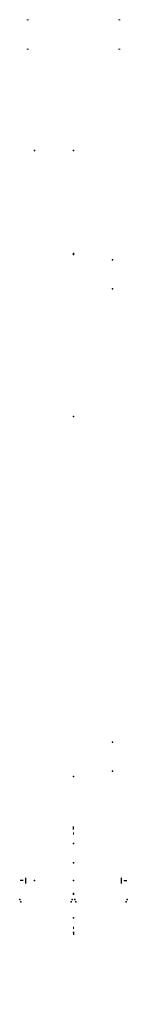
# Model space of a CAD drawing. Header units: millimetres. Extents: x -144 to 144, y -55 to 2588.
import ezdxf

# ---------------------------------------------------------------- set-up
doc = ezdxf.new("R2010")
doc.units = ezdxf.units.MM
doc.header["$LTSCALE"] = 0.5
doc.layers.get('0').update_dxf_attribs({"lineweight": 18})
for name, color, linetype in [('04___PRT_ALL_DTM_PNT_1', 7, 'Continuous'), ('04___PRT_ALL_DTM_PNT_16', 7, 'Continuous'), ('04___PRT_ALL_DTM_PNT_24', 7, 'Continuous'), ('04___PRT_ALL_DTM_PNT_25', 7, 'Continuous'), ('04___PRT_ALL_DTM_PNT_27', 7, 'Continuous'), ('04___PRT_ALL_DTM_PNT_30', 7, 'Continuous'), ('04___PRT_ALL_DTM_PNT_34', 7, 'Continuous'), ('04___PRT_ALL_DTM_PNT_36', 7, 'Continuous'), ('04___PRT_ALL_DTM_PNT_39', 7, 'Continuous'), ('04___PRT_ALL_DTM_PNT_5', 7, 'Continuous'), ('04___PRT_ALL_DTM_PNT_9', 7, 'Continuous'), ('04__ASM_ALL_DTM_PNT_10', 7, 'Continuous'), ('04__ASM_ALL_DTM_PNT_13', 7, 'Continuous'), ('04__ASM_ALL_DTM_PNT_14', 7, 'Continuous'), ('1_AXIS', 7, 'Continuous')]:
    doc.layers.add(name, color=color, linetype=linetype)

# ---------------------------------------------------------------- blocks, each defined once
blk = doc.blocks.new('85BE1D3209965318E092F1523F7BBB8791FFAC13$$$B8A4396250C5687B1D31E70758B30729E1AC4426')
at = {"layer": '04__ASM_ALL_DTM_PNT_14'}
blk.add_point((0, 0, 155), dxfattribs=at)
blk = doc.blocks.new('138753')
at = {"color": 0}
blk.add_blockref('85BE1D3209965318E092F1523F7BBB8791FFAC13$$$B8A4396250C5687B1D31E70758B30729E1AC4426', (0, 0), dxfattribs=at)
blk = doc.blocks.new('01F9BD77BC632342778EAFEDC5E0EDC1A847760A$$$C906BBC760572095F726B39B13C9EDE80CDE5667')
at = {"layer": '04___PRT_ALL_DTM_PNT_5'}
for p in [(-105, 0), (-105, -83)]:
    blk.add_point(p, dxfattribs=at)
blk = doc.blocks.new('124040')
at = {"color": 0}
blk.add_blockref('01F9BD77BC632342778EAFEDC5E0EDC1A847760A$$$C906BBC760572095F726B39B13C9EDE80CDE5667', (0, 0), dxfattribs=at)
blk = doc.blocks.new('BDD4167B2BB9C6D304A1CD7AE2B27252B539B0DD$$$C906BBC760572095F726B39B13C9EDE80CDE5667')
at = {"layer": '04___PRT_ALL_DTM_PNT_1'}
for p in [(-105, 0), (-105, -83)]:
    blk.add_point(p, dxfattribs=at)
blk = doc.blocks.new('124041')
at = {"color": 0}
blk.add_blockref('BDD4167B2BB9C6D304A1CD7AE2B27252B539B0DD$$$C906BBC760572095F726B39B13C9EDE80CDE5667', (0, 0), dxfattribs=at)
blk = doc.blocks.new('124045_AF14')
at = {"color": 0, "extrusion": (0, 0.34202, -0.939693), "rotation": 180}
blk.add_blockref('124041', (0, 140, 121), dxfattribs=at)
at = {"color": 0, "extrusion": (0, -1, 0), "rotation": 180}
blk.add_blockref('124040', (0, 140, 121), dxfattribs=at)
blk = doc.blocks.new('124045_AF15')
at = {"color": 0, "extrusion": (0, 0.34202, -0.939693), "rotation": 180}
blk.add_blockref('124041', (0, 140, 121), dxfattribs=at)
at = {"color": 0, "extrusion": (0, -1, 0), "rotation": 180}
blk.add_blockref('124040', (0, 140, 121), dxfattribs=at)
blk = doc.blocks.new('124045_AF16')
at = {"color": 0, "extrusion": (0, 0.34202, -0.939693), "rotation": 180}
blk.add_blockref('124041', (0, 140, 121), dxfattribs=at)
at = {"color": 0, "extrusion": (0, -1, 0), "rotation": 180}
blk.add_blockref('124040', (0, 140, 121), dxfattribs=at)
blk = doc.blocks.new('124045_AF17')
at = {"color": 0, "extrusion": (0, 0.34202, -0.939693), "rotation": 180}
blk.add_blockref('124041', (0, 140, 121), dxfattribs=at)
at = {"color": 0, "extrusion": (0, -1, 0), "rotation": 180}
blk.add_blockref('124040', (0, 140, 121), dxfattribs=at)
blk = doc.blocks.new('CCA6C6CF3D7782514667513C752B01B21DA459E6$$$C906BBC760572095F726B39B13C9EDE80CDE5667')
at = {"layer": '04___PRT_ALL_DTM_PNT_24'}
for p in [(0, 620), (0, -620)]:
    blk.add_point(p, dxfattribs=at)
blk = doc.blocks.new('124888')
at = {"color": 0}
blk.add_blockref('CCA6C6CF3D7782514667513C752B01B21DA459E6$$$C906BBC760572095F726B39B13C9EDE80CDE5667', (0, 0), dxfattribs=at)
blk = doc.blocks.new('E5E1BB085C776359708D43E17FAD85F9D632450A$$$C906BBC760572095F726B39B13C9EDE80CDE5667')
at = {"layer": '04___PRT_ALL_DTM_PNT_36'}
for p in [(0, 745), (0, -745)]:
    blk.add_point(p, dxfattribs=at)
blk = doc.blocks.new('124897')
at = {"color": 0}
blk.add_blockref('E5E1BB085C776359708D43E17FAD85F9D632450A$$$C906BBC760572095F726B39B13C9EDE80CDE5667', (0, 0), dxfattribs=at)
blk = doc.blocks.new('8245EED5188FFD7CC7B8DA3E4095BE298D3CA465$$$C906BBC760572095F726B39B13C9EDE80CDE5667')
at = {"layer": '04___PRT_ALL_DTM_PNT_27'}
blk.add_point((0, 25, 2), dxfattribs=at)
blk = doc.blocks.new('125076')
at = {"color": 0}
blk.add_blockref('8245EED5188FFD7CC7B8DA3E4095BE298D3CA465$$$C906BBC760572095F726B39B13C9EDE80CDE5667', (0, 0), dxfattribs=at)
blk = doc.blocks.new('124875')
at = {"color": 0}
blk.add_blockref('125076', (0, 2.6, 13.5), dxfattribs=at)
blk = doc.blocks.new('124954')
at = {"color": 0}
blk.add_blockref('124897', (0, 0), dxfattribs=at)
at = {"color": 0, "extrusion": (0, 1, 0)}
blk.add_blockref('124875', (0, 95.9, 222), dxfattribs=at)
blk = doc.blocks.new('65EFA1728A1870E3212A728703F82E0A71596AD2$$$C906BBC760572095F726B39B13C9EDE80CDE5667')
at = {"layer": '04___PRT_ALL_DTM_PNT_39'}
for p in [(0, 196, -279.8), (0, 0), (0, 0)]:
    blk.add_point(p, dxfattribs=at)
blk = doc.blocks.new('126055_AF18')
at = {"color": 0}
blk.add_blockref('65EFA1728A1870E3212A728703F82E0A71596AD2$$$C906BBC760572095F726B39B13C9EDE80CDE5667', (0, 0), dxfattribs=at)
blk = doc.blocks.new('124967_AF0')
at = {"color": 0, "extrusion": (-0.087156, -0.340719, -0.936117), "rotation": 166.5336097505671}
blk.add_blockref('124888', (-213.7, -831.8, -161.8), dxfattribs=at)
at = {"color": 0, "extrusion": (0, 0, -1)}
blk.add_blockref('124045_AF16', (0, 121), dxfattribs=at)
at = {"color": 0, "extrusion": (0, 0.34202, 0.939693)}
blk.add_blockref('126055_AF18', (0, -238.7, 162.4), dxfattribs=at)
at = {"color": 0, "extrusion": (0, 0.939693, -0.34202), "rotation": 180}
blk.add_blockref('124045_AF17', (0, 41.4, 113.7), dxfattribs=at)
at = {"color": 0, "extrusion": (0, -1, 0), "rotation": 180}
blk.add_blockref('124954', (0, -870), dxfattribs=at)
blk = doc.blocks.new('BF8D44902A865D00F71258C104833D53824BF759$$$B8A4396250C5687B1D31E70758B30729E1AC4426')
at = {"layer": '04__ASM_ALL_DTM_PNT_13'}
for p in [(0, 270), (-99.5, 0), (99.5, 0)]:
    blk.add_point(p, dxfattribs=at)
blk = doc.blocks.new('1E0D89B704B15EB21831D568542FA5B396DFAE3B$$$C906BBC760572095F726B39B13C9EDE80CDE5667')
at = {"color": 252, "true_color": 0x8a9399}
blk.add_line((0, 0, -210), (-5, 0, -210), dxfattribs=at)
blk = doc.blocks.new('142700')
at = {"color": 0}
blk.add_blockref('1E0D89B704B15EB21831D568542FA5B396DFAE3B$$$C906BBC760572095F726B39B13C9EDE80CDE5667', (0, 0), dxfattribs=at)
blk = doc.blocks.new('251E32A900F89FE38F96BCE40A3F92FD3BC6822A$$$B8A4396250C5687B1D31E70758B30729E1AC4426')
at = {"layer": '04__ASM_ALL_DTM_PNT_10'}
blk.add_point((0, 0, -49), dxfattribs=at)
blk = doc.blocks.new('D81654260DBBA30A1807E2919A006B99C3805323$$$C906BBC760572095F726B39B13C9EDE80CDE5667')
at = {"layer": '04___PRT_ALL_DTM_PNT_34'}
for p in [(0, 100, -15), (0, -100, -15)]:
    blk.add_point(p, dxfattribs=at)
blk = doc.blocks.new('199-808-200')
at = {"color": 0}
blk.add_blockref('D81654260DBBA30A1807E2919A006B99C3805323$$$C906BBC760572095F726B39B13C9EDE80CDE5667', (0, 0), dxfattribs=at)
blk = doc.blocks.new('74C15D33F9AF2C13420265ACB6A3EF6142C16E76$$$C906BBC760572095F726B39B13C9EDE80CDE5667')
at = {"layer": '04___PRT_ALL_DTM_PNT_30'}
for p in [(-17.8, 57.7, -39.7), (117.8, 57.7, -39.7), (-20.5, 26.1, -44.1), (120.5, 26.1, -44.1)]:
    blk.add_point(p, dxfattribs=at)
blk = doc.blocks.new('142440')
at = {"color": 0}
blk.add_blockref('74C15D33F9AF2C13420265ACB6A3EF6142C16E76$$$C906BBC760572095F726B39B13C9EDE80CDE5667', (0, 0), dxfattribs=at)
blk = doc.blocks.new('7CADA48BE6BADA0948FF8E412AF8BAFC510C067A$$$C906BBC760572095F726B39B13C9EDE80CDE5667')
at = {"layer": '04___PRT_ALL_DTM_PNT_25'}
for p in [(-17.8, 57.7, -39.7), (117.8, 57.7, -39.7), (-20.5, 26.1, -44.1), (120.5, 26.1, -44.1)]:
    blk.add_point(p, dxfattribs=at)
blk = doc.blocks.new('142441')
at = {"color": 0}
blk.add_blockref('7CADA48BE6BADA0948FF8E412AF8BAFC510C067A$$$C906BBC760572095F726B39B13C9EDE80CDE5667', (0, 0), dxfattribs=at)
blk = doc.blocks.new('142859')
at = {"color": 0}
for name in ['199-808-200', '251E32A900F89FE38F96BCE40A3F92FD3BC6822A$$$B8A4396250C5687B1D31E70758B30729E1AC4426']:
    blk.add_blockref(name, (0, 0), dxfattribs=at)
at = {"color": 0, "extrusion": (0, -1, 0)}
for name, p in [('142440', (-124, -150.7)), ('142441', (24, -150.7))]:
    blk.add_blockref(name, p, dxfattribs=at)
blk = doc.blocks.new('B0A675D4953A93B34BB20A17749AF09E265E0699$$$C906BBC760572095F726B39B13C9EDE80CDE5667')
at = {"layer": '04___PRT_ALL_DTM_PNT_16'}
for p in [(0, 204.9, -36.1), (0, 0), (0, 0)]:
    blk.add_point(p, dxfattribs=at)
blk = doc.blocks.new('126057_AF0')
at = {"color": 0}
blk.add_blockref('B0A675D4953A93B34BB20A17749AF09E265E0699$$$C906BBC760572095F726B39B13C9EDE80CDE5667', (0, 0), dxfattribs=at)
blk = doc.blocks.new('45C88256C58DC1FA0BA8803AAE8BF9BF66508942$$$C906BBC760572095F726B39B13C9EDE80CDE5667')
at = {"layer": '1_AXIS', "color": 250, "true_color": 0x272727}
for p, q in [((7.5, 0), (-7.5, 0)), ((0, 0, 6.5), (0, 0, 14))]:
    blk.add_line(p, q, dxfattribs=at)
blk = doc.blocks.new('143004')
at = {"color": 0}
blk.add_blockref('45C88256C58DC1FA0BA8803AAE8BF9BF66508942$$$C906BBC760572095F726B39B13C9EDE80CDE5667', (0, 0), dxfattribs=at)
blk = doc.blocks.new('142482')
at = {"color": 0, "extrusion": (0.34202, 0.939693, 0), "rotation": 90}
blk.add_blockref('142859', (113.6, 0, 462.6), dxfattribs=at)
at = {"color": 0, "extrusion": (-1, 0, 0), "rotation": 90}
blk.add_blockref('126057_AF0', (-226.3, 0), dxfattribs=at)
at = {"color": 0, "extrusion": (0, 0, -1)}
blk.add_blockref('143004', (0, 332, 129), dxfattribs=at)
at = {"color": 0}
for name, p in [('143004', (0, 332, 129)), ('BF8D44902A865D00F71258C104833D53824BF759$$$B8A4396250C5687B1D31E70758B30729E1AC4426', (0, 0))]:
    blk.add_blockref(name, p, dxfattribs=at)
at = {"color": 0, "extrusion": (-1, 0, 0)}
blk.add_blockref('143004', (-210, 0, 131), dxfattribs=at)
at = {"color": 0, "extrusion": (1, 0, 0)}
blk.add_blockref('143004', (210, 0, 131), dxfattribs=at)
at = {"color": 0, "extrusion": (0, -1, 0)}
blk.add_blockref('142700', (-124, 0), dxfattribs=at)
at = {"color": 0, "extrusion": (0, -1, 0), "rotation": 180}
blk.add_blockref('142700', (124, 0), dxfattribs=at)
blk = doc.blocks.new('479EE31118D5F073AE546678AA6D4B4981C71B8C$$$C906BBC760572095F726B39B13C9EDE80CDE5667')
at = {"layer": '04___PRT_ALL_DTM_PNT_9'}
for p in [(0, 193.7, -276.6), (0, 0), (0, 0)]:
    blk.add_point(p, dxfattribs=at)
blk = doc.blocks.new('126055_AF17')
at = {"color": 0}
blk.add_blockref('479EE31118D5F073AE546678AA6D4B4981C71B8C$$$C906BBC760572095F726B39B13C9EDE80CDE5667', (0, 0), dxfattribs=at)
blk = doc.blocks.new('308DF8411924EC931F964FF993F4CF20185AE37D$$$C906BBC760572095F726B39B13C9EDE80CDE5667')
at = {"color": 250, "true_color": 0x272727}
for p, q in [((134.3, -107.1, -2), (134.3, -107.1, 2)), ((213.7, -211.3, -2), (213.7, -211.3, 2))]:
    blk.add_line(p, q, dxfattribs=at)
blk = doc.blocks.new('123045')
at = {"color": 0}
blk.add_blockref('308DF8411924EC931F964FF993F4CF20185AE37D$$$C906BBC760572095F726B39B13C9EDE80CDE5667', (0, 0), dxfattribs=at)
blk = doc.blocks.new('124365')
at = {"color": 0, "extrusion": (1, 0, 0), "rotation": 180}
for p in [(4, -4, -123), (4, -4, 123)]:
    blk.add_blockref('123045', p, dxfattribs=at)
blk = doc.blocks.new('124978')
at = {"color": 0, "extrusion": (0, 0.939693, -0.34202)}
blk.add_blockref('124967_AF0', (0, 430.2, 1756.2), dxfattribs=at)
at = {"color": 0, "extrusion": (1, 0, 0)}
blk.add_blockref('142482', (1959.8, 1163.3), dxfattribs=at)
at = {"color": 0, "extrusion": (0, 0, -1)}
blk.add_blockref('124045_AF14', (0, 121, -285), dxfattribs=at)
at = {"color": 0, "extrusion": (0, 0.34202, 0.939693)}
blk.add_blockref('126055_AF17', (0, -137.8, 430.2), dxfattribs=at)
at = {"color": 0, "extrusion": (0, 0.939693, -0.34202), "rotation": 180}
blk.add_blockref('124045_AF15', (0, 309.2, 16.2), dxfattribs=at)
at = {"color": 0, "rotation": 180}
blk.add_blockref('138753', (0, 0, 12), dxfattribs=at)
at = {"color": 0}
blk.add_blockref('124365', (0, -141), dxfattribs=at)

msp = doc.modelspace()

# ---------------------------------------------------------------- block references
at = {"extrusion": (1.22465e-16, -1.49976e-32, -1), "rotation": 180}
msp.add_blockref('124978', (0, 2237, -1256.5), dxfattribs=at)

doc.saveas('drawing.dxf')
